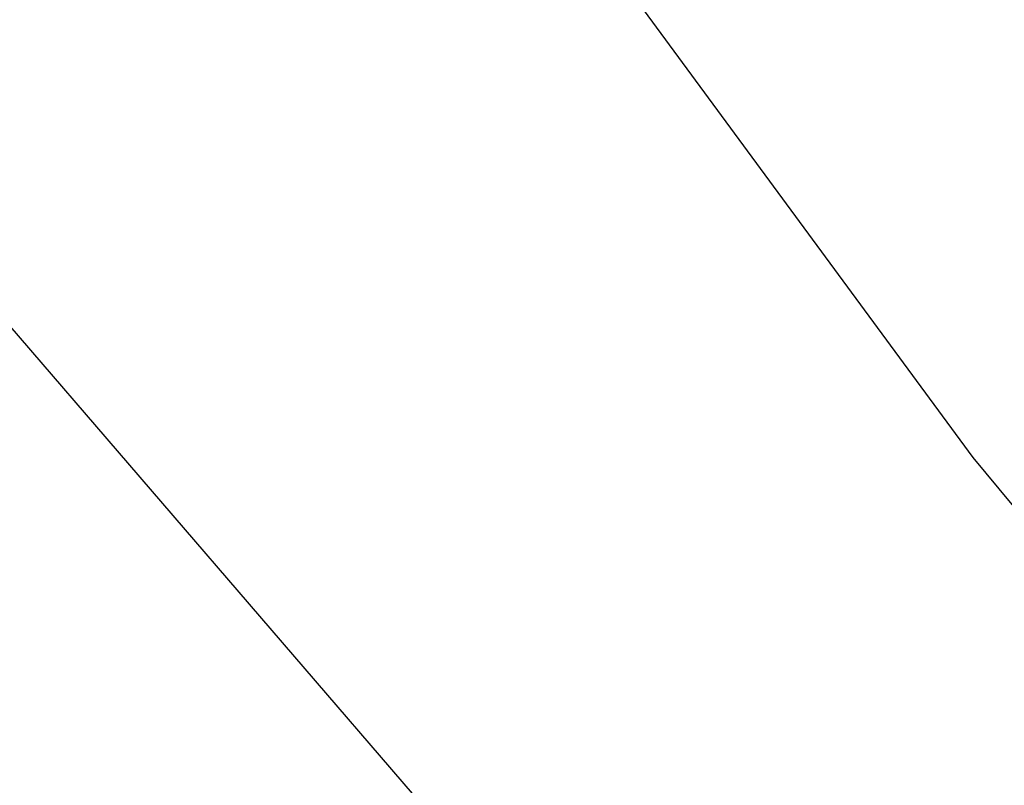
# Paper-space layout '_Trimétrica' of a CAD drawing. Header units: millimetres. Extents: x -779 to 439, y -976 to 228.
# Tile 88 of 186: x -429.49 to -421.91, y -604.13 to -598.24. Entities that reach past the tile are written whole.
import ezdxf

# ---------------------------------------------------------------- set-up
doc = ezdxf.new("R2010")
doc.units = ezdxf.units.MM

psp = doc.layouts.new('_Trimétrica')

# ---------------------------------------------------------------- linework, layer by layer
at = {"color": 7, "linetype": 'Continuous', "lineweight": 25, "flags": 128}
for points in [[(-436.3621, -554.2337), (-436.8283, -558.0208), (-436.984, -561.9154), (-436.8283, -565.8947), (-436.3621, -569.9352), (-435.5881, -574.0133), (-434.511, -578.1051), (-433.1369, -582.1864), (-431.474, -586.2335), (-429.5321, -590.2224), (-427.3224, -594.1299), (-424.8581, -597.933), (-422.1535, -601.6093), (-419.2245, -605.1374), (-416.0883, -608.4964), (-412.7634, -611.6667)], [(-439.6677, -587.6422), (-435.3016, -593.5326), (-430.7079, -599.2765), (-425.8971, -604.8609), (-420.8802, -610.2727), (-415.6688, -615.4997), (-410.275, -620.5297), (-404.711, -625.3512), (-398.9897, -629.9531), (-393.1242, -634.3248), (-387.1281, -638.4563), (-381.0151, -642.338), (-374.7993, -645.9611), (-368.495, -649.3172), (-362.1167, -652.3985), (-355.6791, -655.1981), (-349.1969, -657.7094), (-342.685, -659.9266), (-336.1586, -661.8448), (-329.6325, -663.4594), (-323.1217, -664.7668), (-316.6413, -665.7639), (-310.2062, -666.4485)]]:
    psp.add_lwpolyline(points, dxfattribs=at)
at = {"color": 7, "linetype": 'Continuous', "lineweight": 25}
psp.add_open_spline([(-575.4016, -598.4771), (-574.6278, -599.9915), (-572.3957, -604.3597), (-568.5189, -611.5243), (-563.6982, -619.9368), (-558.6418, -628.2556), (-553.3591, -636.4733), (-547.8544, -644.5814), (-542.1337, -652.5717), (-536.2027, -660.4362), (-530.0676, -668.1669), (-523.7345, -675.756), (-517.21, -683.1958), (-510.5005, -690.4789), (-503.613, -697.5978), (-496.5544, -704.5453), (-489.3319, -711.3144), (-481.9527, -717.8982), (-474.4243, -724.29), (-466.7543, -730.4833), (-458.9504, -736.4718), (-451.0206, -742.2493), (-442.9727, -747.8099), (-434.8149, -753.1479), (-426.5554, -758.2579), (-418.2025, -763.1344), (-409.7647, -767.7725), (-401.2505, -772.1673), (-392.6684, -776.3143), (-384.0272, -780.209), (-375.3356, -783.8473), (-366.6024, -787.2254), (-357.8366, -790.3396), (-349.0471, -793.1866), (-340.2427, -795.7633), (-331.4327, -798.0669), (-322.6259, -800.0949), (-313.8316, -801.8449), (-305.0587, -803.315), (-296.3164, -804.5035), (-287.6138, -805.4092), (-278.9599, -806.0308), (-270.3639, -806.3677), (-261.8346, -806.4195), (-253.3812, -806.186), (-245.0125, -805.6674), (-236.7374, -804.8644), (-228.5645, -803.7779), (-220.5026, -802.4089), (-212.5601, -800.7593), (-204.7453, -798.8307), (-197.0665, -796.6255), (-189.5316, -794.1461), (-182.1485, -791.3955), (-174.9249, -788.3766), (-167.8676, -785.0933), (-160.9855, -781.5473), (-154.2792, -777.7504), (-147.7793, -773.6772), (-143.1987, -770.6346), (-140.847, -768.8782), (-140.5322, -768.6431)], degree=3, knots=[0, 0, 0, 0, 0.009218, 0.026587, 0.043957, 0.061327, 0.078696, 0.096065, 0.113434, 0.130802, 0.148171, 0.165539, 0.182907, 0.200276, 0.217644, 0.235013, 0.252381, 0.26975, 0.28712, 0.30449, 0.32186, 0.339231, 0.356602, 0.373975, 0.391347, 0.408721, 0.426095, 0.443469, 0.460845, 0.47822, 0.495596, 0.512971, 0.530346, 0.547721, 0.565095, 0.582467, 0.599838, 0.617206, 0.634571, 0.651933, 0.669291, 0.686644, 0.703991, 0.721332, 0.738665, 0.75599, 0.773306, 0.790612, 0.807907, 0.825192, 0.842464, 0.859723, 0.87697, 0.894203, 0.911424, 0.928632, 0.945827, 0.963011, 0.980184, 0.997347, 1, 1, 1, 1], dxfattribs=at)

doc.saveas('drawing.dxf')
